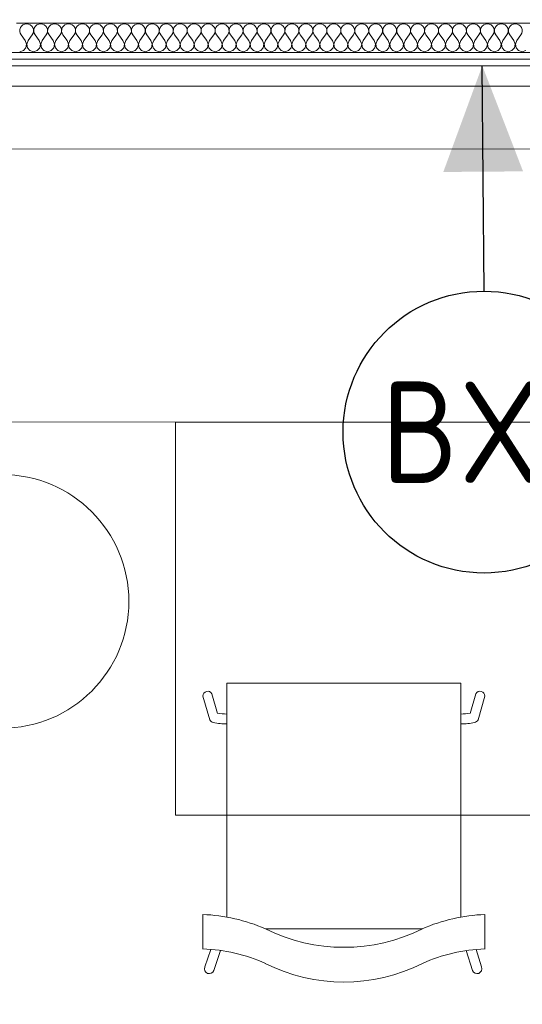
# Model space of a CAD drawing. Header units: millimetres. Extents: x -39149 to 267781, y -2340 to 58540.
# Tile 26 of 244: x 7243 to 8134, y 6185 to 7932. Entities that reach past the tile are written whole.
import ezdxf
from ezdxf.enums import TextEntityAlignment as Align

# ---------------------------------------------------------------- set-up
doc = ezdxf.new("R2010")
doc.units = ezdxf.units.MM
doc.header["$LTSCALE"] = 100
doc.header["$MEASUREMENT"] = 0
doc.linetypes.add('B0605', pattern=[141, 70, -35, 1, -35])
doc.linetypes.add('B0704', pattern=[150, 100, -50])
for name, color, linetype in [('00  Bestaande kolommen', 7, 'Continuous'), ('22 C Binnenwanden', 7, 'Continuous'), ('22 C Binnenwanden Doorsnede-arcering', 7, 'Continuous'), ('22 C Binnenwanden Laagscheidingslijnen', 7, 'Continuous'), ('45 Plafond', 7, 'Continuous'), ('82 Interieur', 7, 'Continuous'), ('A Stramien', 7, 'Continuous'), ('EL6311--_LICHT_BINNEN', 3, 'Continuous'), ('handhaven - AL$1A---_ALGEMEEN', 8, 'Continuous'), ('T Maatvoering 1_ 50', 7, 'Continuous')]:
    doc.layers.add(name, color=color, linetype=linetype)
doc.styles.add('BURO-018', font='isocp.shx', dxfattribs={"height": 180})
doc.styles.add('GENERATED_STYLE_3', font='swiss.ttf', dxfattribs={"width": 0.96})
doc.styles.get("Standard").update_dxf_attribs({"font": 'txt', "bigfont": 'BIGFONT.SHX'})

# ---------------------------------------------------------------- blocks, each defined once
blk = doc.blocks.new('Slab_152_7', base_point=(61.5, 11625))
at = {"layer": '45 Plafond', "color": 8, "linetype": 'Continuous', "lineweight": 0}
blk.add_lwpolyline([(61.5, 11625), (7161.5, 11625), (7161.5, 7850), (18261.5, 7850), (18261.5, 10250), (18050.2, 10250), (18050.2, 11625), (35849.9, 11625), (35849.9, 11400), (36099.9, 11400), (36099.9, 12175), (39053.2, 12175), (39053.2, 11445), (43211.5, 11445), (43211.5, 10132), (43211.5, 5466.1), (41411.5, 5466.1), (41411.5, 10199.6), (34211.5, 10199.6), (34211.5, 612.1, -0.138201), (61.5, 5162.9)], format="xyb", close=True, dxfattribs=at)
blk = doc.blocks.new('Slab_266_7', base_point=(7519.1, 6521))
at = {"layer": '82 Interieur', "color": 8, "linetype": 'Continuous', "lineweight": 0}
blk.add_lwpolyline([(7519.1, 6521), (7519.1, 7218), (8713.1, 7218), (8713.1, 6521)], close=True, dxfattribs=at)
blk = doc.blocks.new('*X802')
at = {"layer": '22 C Binnenwanden Doorsnede-arcering', "color": 8, "linetype": 'Continuous', "lineweight": 0}
for p, q in [((7243.1, 7914.7), (7242.9, 7911.3)), ((7244.2, 7917.9), (7243.1, 7914.7)), ((7246.1, 7920.7), (7244.2, 7917.9)), ((7248.7, 7922.9), (7246.1, 7920.7)), ((7251.9, 7924.3), (7248.7, 7922.9)), ((7255.2, 7924.8), (7251.9, 7924.3)), ((7258.6, 7924.3), (7255.2, 7924.8)), ((7261.7, 7922.9), (7258.6, 7924.3)), ((7264.4, 7920.7), (7261.7, 7922.9)), ((7266.3, 7917.9), (7264.4, 7920.7)), ((7267.4, 7914.7), (7266.3, 7917.9)), ((7267.6, 7911.3), (7267.4, 7914.7)), ((7267.8, 7914.7), (7267.7, 7911.3)), ((7268.9, 7917.9), (7267.8, 7914.7)), ((7270.9, 7920.7), (7268.9, 7917.9)), ((7273.5, 7922.9), (7270.9, 7920.7)), ((7276.6, 7924.3), (7273.5, 7922.9)), ((7280, 7924.8), (7276.6, 7924.3)), ((7283.4, 7924.3), (7280, 7924.8)), ((7286.5, 7922.9), (7283.4, 7924.3)), ((7289.1, 7920.7), (7286.5, 7922.9)), ((7291.1, 7917.9), (7289.1, 7920.7)), ((7292.2, 7914.7), (7291.1, 7917.9)), ((7292.3, 7911.3), (7292.2, 7914.7)), ((7292.6, 7914.7), (7292.4, 7911.3)), ((7293.7, 7917.9), (7292.6, 7914.7)), ((7295.6, 7920.7), (7293.7, 7917.9)), ((7298.3, 7922.9), (7295.6, 7920.7)), ((7301.4, 7924.3), (7298.3, 7922.9)), ((7304.8, 7924.8), (7301.4, 7924.3)), ((7308.1, 7924.3), (7304.8, 7924.8)), ((7311.3, 7922.9), (7308.1, 7924.3)), ((7313.9, 7920.7), (7311.3, 7922.9)), ((7315.8, 7917.9), (7313.9, 7920.7)), ((7316.9, 7914.7), (7315.8, 7917.9)), ((7317.1, 7911.3), (7316.9, 7914.7)), ((7317.4, 7914.7), (7317.2, 7911.3)), ((7318.4, 7917.9), (7317.4, 7914.7)), ((7320.4, 7920.7), (7318.4, 7917.9)), ((7323, 7922.9), (7320.4, 7920.7)), ((7326.1, 7924.3), (7323, 7922.9)), ((7329.5, 7924.8), (7326.1, 7924.3)), ((7332.9, 7924.3), (7329.5, 7924.8)), ((7336, 7922.9), (7332.9, 7924.3)), ((7338.7, 7920.7), (7336, 7922.9)), ((7340.6, 7917.9), (7338.7, 7920.7)), ((7341.7, 7914.7), (7340.6, 7917.9)), ((7341.9, 7911.3), (7341.7, 7914.7)), ((7342.1, 7914.7), (7342, 7911.3)), ((7343.2, 7917.9), (7342.1, 7914.7)), ((7345.1, 7920.7), (7343.2, 7917.9)), ((7347.8, 7922.9), (7345.1, 7920.7)), ((7350.9, 7924.3), (7347.8, 7922.9)), ((7354.3, 7924.8), (7350.9, 7924.3)), ((7357.7, 7924.3), (7354.3, 7924.8)), ((7360.8, 7922.9), (7357.7, 7924.3)), ((7363.4, 7920.7), (7360.8, 7922.9)), ((7365.4, 7917.9), (7363.4, 7920.7)), ((7366.5, 7914.7), (7365.4, 7917.9)), ((7366.6, 7911.3), (7366.5, 7914.7)), ((7366.9, 7914.7), (7366.7, 7911.3)), ((7368, 7917.9), (7366.9, 7914.7)), ((7369.9, 7920.7), (7368, 7917.9)), ((7372.5, 7922.9), (7369.9, 7920.7)), ((7375.7, 7924.3), (7372.5, 7922.9)), ((7379, 7924.8), (7375.7, 7924.3)), ((7382.4, 7924.3), (7379, 7924.8)), ((7385.6, 7922.9), (7382.4, 7924.3)), ((7388.2, 7920.7), (7385.6, 7922.9)), ((7390.1, 7917.9), (7388.2, 7920.7)), ((7391.2, 7914.7), (7390.1, 7917.9)), ((7391.4, 7911.3), (7391.2, 7914.7)), ((7391.6, 7914.7), (7391.5, 7911.3)), ((7392.7, 7917.9), (7391.6, 7914.7)), ((7394.7, 7920.7), (7392.7, 7917.9)), ((7397.3, 7922.9), (7394.7, 7920.7)), ((7400.4, 7924.3), (7397.3, 7922.9)), ((7403.8, 7924.8), (7400.4, 7924.3)), ((7407.2, 7924.3), (7403.8, 7924.8)), ((7410.3, 7922.9), (7407.2, 7924.3)), ((7412.9, 7920.7), (7410.3, 7922.9)), ((7414.9, 7917.9), (7412.9, 7920.7)), ((7416, 7914.7), (7414.9, 7917.9)), ((7416.1, 7911.3), (7416, 7914.7)), ((7416.4, 7914.7), (7416.2, 7911.3)), ((7417.5, 7917.9), (7416.4, 7914.7)), ((7419.4, 7920.7), (7417.5, 7917.9)), ((7422.1, 7922.9), (7419.4, 7920.7)), ((7425.2, 7924.3), (7422.1, 7922.9)), ((7428.6, 7924.8), (7425.2, 7924.3)), ((7432, 7924.3), (7428.6, 7924.8)), ((7435.1, 7922.9), (7432, 7924.3)), ((7437.7, 7920.7), (7435.1, 7922.9)), ((7439.6, 7917.9), (7437.7, 7920.7)), ((7440.7, 7914.7), (7439.6, 7917.9)), ((7440.9, 7911.3), (7440.7, 7914.7)), ((7441.2, 7914.7), (7441, 7911.3)), ((7442.3, 7917.9), (7441.2, 7914.7)), ((7444.2, 7920.7), (7442.3, 7917.9)), ((7446.8, 7922.9), (7444.2, 7920.7)), ((7450, 7924.3), (7446.8, 7922.9)), ((7453.3, 7924.8), (7450, 7924.3)), ((7456.7, 7924.3), (7453.3, 7924.8)), ((7459.8, 7922.9), (7456.7, 7924.3)), ((7462.5, 7920.7), (7459.8, 7922.9)), ((7464.4, 7917.9), (7462.5, 7920.7)), ((7465.5, 7914.7), (7464.4, 7917.9)), ((7465.7, 7911.3), (7465.5, 7914.7)), ((7465.9, 7914.7), (7465.8, 7911.3)), ((7467, 7917.9), (7465.9, 7914.7)), ((7469, 7920.7), (7467, 7917.9)), ((7471.6, 7922.9), (7469, 7920.7)), ((7474.7, 7924.3), (7471.6, 7922.9)), ((7478.1, 7924.8), (7474.7, 7924.3)), ((7481.5, 7924.3), (7478.1, 7924.8)), ((7484.6, 7922.9), (7481.5, 7924.3)), ((7487.2, 7920.7), (7484.6, 7922.9)), ((7489.2, 7917.9), (7487.2, 7920.7)), ((7490.3, 7914.7), (7489.2, 7917.9)), ((7490.4, 7911.3), (7490.3, 7914.7)), ((7490.7, 7914.7), (7490.5, 7911.3)), ((7491.8, 7917.9), (7490.7, 7914.7)), ((7493.7, 7920.7), (7491.8, 7917.9)), ((7496.3, 7922.9), (7493.7, 7920.7)), ((7499.5, 7924.3), (7496.3, 7922.9)), ((7502.9, 7924.8), (7499.5, 7924.3)), ((7506.2, 7924.3), (7502.9, 7924.8)), ((7509.4, 7922.9), (7506.2, 7924.3)), ((7512, 7920.7), (7509.4, 7922.9)), ((7513.9, 7917.9), (7512, 7920.7)), ((7515, 7914.7), (7513.9, 7917.9)), ((7515.2, 7911.3), (7515, 7914.7)), ((7515.5, 7914.7), (7515.3, 7911.3)), ((7516.5, 7917.9), (7515.5, 7914.7)), ((7518.5, 7920.7), (7516.5, 7917.9)), ((7521.1, 7922.9), (7518.5, 7920.7)), ((7524.2, 7924.3), (7521.1, 7922.9)), ((7527.6, 7924.8), (7524.2, 7924.3)), ((7531, 7924.3), (7527.6, 7924.8)), ((7534.1, 7922.9), (7531, 7924.3)), ((7536.8, 7920.7), (7534.1, 7922.9)), ((7538.7, 7917.9), (7536.8, 7920.7)), ((7539.8, 7914.7), (7538.7, 7917.9)), ((7539.9, 7911.3), (7539.8, 7914.7)), ((7540.2, 7914.7), (7540.1, 7911.3)), ((7541.3, 7917.9), (7540.2, 7914.7)), ((7543.2, 7920.7), (7541.3, 7917.9)), ((7545.9, 7922.9), (7543.2, 7920.7)), ((7549, 7924.3), (7545.9, 7922.9)), ((7552.4, 7924.8), (7549, 7924.3)), ((7555.8, 7924.3), (7552.4, 7924.8)), ((7558.9, 7922.9), (7555.8, 7924.3)), ((7561.5, 7920.7), (7558.9, 7922.9)), ((7563.5, 7917.9), (7561.5, 7920.7)), ((7564.5, 7914.7), (7563.5, 7917.9)), ((7564.7, 7911.3), (7564.5, 7914.7)), ((7565, 7914.7), (7564.8, 7911.3)), ((7566.1, 7917.9), (7565, 7914.7)), ((7568, 7920.7), (7566.1, 7917.9)), ((7570.6, 7922.9), (7568, 7920.7)), ((7573.8, 7924.3), (7570.6, 7922.9)), ((7577.1, 7924.8), (7573.8, 7924.3)), ((7580.5, 7924.3), (7577.1, 7924.8)), ((7583.7, 7922.9), (7580.5, 7924.3)), ((7586.3, 7920.7), (7583.7, 7922.9)), ((7588.2, 7917.9), (7586.3, 7920.7)), ((7589.3, 7914.7), (7588.2, 7917.9)), ((7589.5, 7911.3), (7589.3, 7914.7)), ((7589.7, 7914.7), (7589.6, 7911.3)), ((7590.8, 7917.9), (7589.7, 7914.7)), ((7592.8, 7920.7), (7590.8, 7917.9)), ((7595.4, 7922.9), (7592.8, 7920.7)), ((7598.5, 7924.3), (7595.4, 7922.9)), ((7601.9, 7924.8), (7598.5, 7924.3)), ((7605.3, 7924.3), (7601.9, 7924.8)), ((7608.4, 7922.9), (7605.3, 7924.3)), ((7611, 7920.7), (7608.4, 7922.9)), ((7613, 7917.9), (7611, 7920.7)), ((7614.1, 7914.7), (7613, 7917.9)), ((7614.2, 7911.3), (7614.1, 7914.7)), ((7614.5, 7914.7), (7614.3, 7911.3)), ((7615.6, 7917.9), (7614.5, 7914.7)), ((7617.5, 7920.7), (7615.6, 7917.9)), ((7620.2, 7922.9), (7617.5, 7920.7)), ((7623.3, 7924.3), (7620.2, 7922.9)), ((7626.7, 7924.8), (7623.3, 7924.3)), ((7630, 7924.3), (7626.7, 7924.8)), ((7633.2, 7922.9), (7630, 7924.3)), ((7635.8, 7920.7), (7633.2, 7922.9)), ((7637.7, 7917.9), (7635.8, 7920.7)), ((7638.8, 7914.7), (7637.7, 7917.9)), ((7639, 7911.3), (7638.8, 7914.7)), ((7639.3, 7914.7), (7639.1, 7911.3)), ((7640.4, 7917.9), (7639.3, 7914.7)), ((7642.3, 7920.7), (7640.4, 7917.9)), ((7644.9, 7922.9), (7642.3, 7920.7)), ((7648, 7924.3), (7644.9, 7922.9)), ((7651.4, 7924.8), (7648, 7924.3)), ((7654.8, 7924.3), (7651.4, 7924.8)), ((7657.9, 7922.9), (7654.8, 7924.3)), ((7660.6, 7920.7), (7657.9, 7922.9)), ((7662.5, 7917.9), (7660.6, 7920.7)), ((7663.6, 7914.7), (7662.5, 7917.9)), ((7663.8, 7911.3), (7663.6, 7914.7)), ((7664, 7914.7), (7663.9, 7911.3)), ((7665.1, 7917.9), (7664, 7914.7)), ((7667.1, 7920.7), (7665.1, 7917.9)), ((7669.7, 7922.9), (7667.1, 7920.7)), ((7672.8, 7924.3), (7669.7, 7922.9)), ((7676.2, 7924.8), (7672.8, 7924.3)), ((7679.6, 7924.3), (7676.2, 7924.8)), ((7682.7, 7922.9), (7679.6, 7924.3)), ((7685.3, 7920.7), (7682.7, 7922.9)), ((7687.3, 7917.9), (7685.3, 7920.7)), ((7688.4, 7914.7), (7687.3, 7917.9)), ((7688.5, 7911.3), (7688.4, 7914.7)), ((7688.8, 7914.7), (7688.6, 7911.3)), ((7689.9, 7917.9), (7688.8, 7914.7)), ((7691.8, 7920.7), (7689.9, 7917.9)), ((7694.4, 7922.9), (7691.8, 7920.7)), ((7697.6, 7924.3), (7694.4, 7922.9)), ((7701, 7924.8), (7697.6, 7924.3)), ((7704.3, 7924.3), (7701, 7924.8)), ((7707.5, 7922.9), (7704.3, 7924.3)), ((7710.1, 7920.7), (7707.5, 7922.9)), ((7712, 7917.9), (7710.1, 7920.7)), ((7713.1, 7914.7), (7712, 7917.9)), ((7713.3, 7911.3), (7713.1, 7914.7)), ((7713.5, 7914.7), (7713.4, 7911.3)), ((7714.6, 7917.9), (7713.5, 7914.7)), ((7716.6, 7920.7), (7714.6, 7917.9)), ((7719.2, 7922.9), (7716.6, 7920.7)), ((7722.3, 7924.3), (7719.2, 7922.9)), ((7725.7, 7924.8), (7722.3, 7924.3)), ((7729.1, 7924.3), (7725.7, 7924.8)), ((7732.2, 7922.9), (7729.1, 7924.3)), ((7734.9, 7920.7), (7732.2, 7922.9)), ((7736.8, 7917.9), (7734.9, 7920.7)), ((7737.9, 7914.7), (7736.8, 7917.9)), ((7738, 7911.3), (7737.9, 7914.7)), ((7738.3, 7914.7), (7738.1, 7911.3)), ((7739.4, 7917.9), (7738.3, 7914.7)), ((7741.3, 7920.7), (7739.4, 7917.9)), ((7744, 7922.9), (7741.3, 7920.7)), ((7747.1, 7924.3), (7744, 7922.9)), ((7750.5, 7924.8), (7747.1, 7924.3)), ((7753.9, 7924.3), (7750.5, 7924.8)), ((7757, 7922.9), (7753.9, 7924.3)), ((7759.6, 7920.7), (7757, 7922.9)), ((7761.6, 7917.9), (7759.6, 7920.7)), ((7762.6, 7914.7), (7761.6, 7917.9)), ((7762.8, 7911.3), (7762.6, 7914.7)), ((7763.1, 7914.7), (7762.9, 7911.3)), ((7764.2, 7917.9), (7763.1, 7914.7)), ((7766.1, 7920.7), (7764.2, 7917.9)), ((7768.7, 7922.9), (7766.1, 7920.7)), ((7771.9, 7924.3), (7768.7, 7922.9)), ((7775.2, 7924.8), (7771.9, 7924.3)), ((7778.6, 7924.3), (7775.2, 7924.8)), ((7781.7, 7922.9), (7778.6, 7924.3)), ((7784.4, 7920.7), (7781.7, 7922.9)), ((7786.3, 7917.9), (7784.4, 7920.7)), ((7787.4, 7914.7), (7786.3, 7917.9)), ((7787.6, 7911.3), (7787.4, 7914.7)), ((7787.8, 7914.7), (7787.7, 7911.3)), ((7788.9, 7917.9), (7787.8, 7914.7)), ((7790.9, 7920.7), (7788.9, 7917.9)), ((7793.5, 7922.9), (7790.9, 7920.7)), ((7796.6, 7924.3), (7793.5, 7922.9)), ((7800, 7924.8), (7796.6, 7924.3)), ((7803.4, 7924.3), (7800, 7924.8)), ((7806.5, 7922.9), (7803.4, 7924.3)), ((7809.1, 7920.7), (7806.5, 7922.9)), ((7811.1, 7917.9), (7809.1, 7920.7)), ((7812.2, 7914.7), (7811.1, 7917.9)), ((7812.3, 7911.3), (7812.2, 7914.7)), ((7812.6, 7914.7), (7812.4, 7911.3)), ((7813.7, 7917.9), (7812.6, 7914.7)), ((7815.6, 7920.7), (7813.7, 7917.9)), ((7818.3, 7922.9), (7815.6, 7920.7)), ((7821.4, 7924.3), (7818.3, 7922.9)), ((7824.8, 7924.8), (7821.4, 7924.3)), ((7828.1, 7924.3), (7824.8, 7924.8)), ((7831.3, 7922.9), (7828.1, 7924.3)), ((7833.9, 7920.7), (7831.3, 7922.9)), ((7835.8, 7917.9), (7833.9, 7920.7)), ((7836.9, 7914.7), (7835.8, 7917.9)), ((7837.1, 7911.3), (7836.9, 7914.7)), ((7837.4, 7914.7), (7837.2, 7911.3)), ((7838.4, 7917.9), (7837.4, 7914.7)), ((7840.4, 7920.7), (7838.4, 7917.9)), ((7843, 7922.9), (7840.4, 7920.7)), ((7846.1, 7924.3), (7843, 7922.9)), ((7849.5, 7924.8), (7846.1, 7924.3)), ((7852.9, 7924.3), (7849.5, 7924.8)), ((7856, 7922.9), (7852.9, 7924.3)), ((7858.7, 7920.7), (7856, 7922.9)), ((7860.6, 7917.9), (7858.7, 7920.7)), ((7861.7, 7914.7), (7860.6, 7917.9)), ((7861.9, 7911.3), (7861.7, 7914.7)), ((7862.1, 7914.7), (7862, 7911.3)), ((7863.2, 7917.9), (7862.1, 7914.7)), ((7865.1, 7920.7), (7863.2, 7917.9)), ((7867.8, 7922.9), (7865.1, 7920.7)), ((7870.9, 7924.3), (7867.8, 7922.9)), ((7874.3, 7924.8), (7870.9, 7924.3)), ((7877.7, 7924.3), (7874.3, 7924.8)), ((7880.8, 7922.9), (7877.7, 7924.3)), ((7883.4, 7920.7), (7880.8, 7922.9)), ((7885.4, 7917.9), (7883.4, 7920.7)), ((7886.5, 7914.7), (7885.4, 7917.9)), ((7886.6, 7911.3), (7886.5, 7914.7)), ((7886.9, 7914.7), (7886.7, 7911.3)), ((7888, 7917.9), (7886.9, 7914.7)), ((7889.9, 7920.7), (7888, 7917.9)), ((7892.5, 7922.9), (7889.9, 7920.7)), ((7895.7, 7924.3), (7892.5, 7922.9)), ((7899, 7924.8), (7895.7, 7924.3)), ((7902.4, 7924.3), (7899, 7924.8)), ((7905.6, 7922.9), (7902.4, 7924.3)), ((7908.2, 7920.7), (7905.6, 7922.9)), ((7910.1, 7917.9), (7908.2, 7920.7)), ((7911.2, 7914.7), (7910.1, 7917.9)), ((7911.4, 7911.3), (7911.2, 7914.7)), ((7911.6, 7914.7), (7911.5, 7911.3)), ((7912.7, 7917.9), (7911.6, 7914.7)), ((7914.7, 7920.7), (7912.7, 7917.9)), ((7917.3, 7922.9), (7914.7, 7920.7)), ((7920.4, 7924.3), (7917.3, 7922.9)), ((7923.8, 7924.8), (7920.4, 7924.3)), ((7927.2, 7924.3), (7923.8, 7924.8)), ((7930.3, 7922.9), (7927.2, 7924.3)), ((7932.9, 7920.7), (7930.3, 7922.9)), ((7934.9, 7917.9), (7932.9, 7920.7)), ((7936, 7914.7), (7934.9, 7917.9)), ((7936.1, 7911.3), (7936, 7914.7)), ((7936.4, 7914.7), (7936.2, 7911.3)), ((7937.5, 7917.9), (7936.4, 7914.7)), ((7939.4, 7920.7), (7937.5, 7917.9)), ((7942.1, 7922.9), (7939.4, 7920.7)), ((7945.2, 7924.3), (7942.1, 7922.9)), ((7948.6, 7924.8), (7945.2, 7924.3)), ((7952, 7924.3), (7948.6, 7924.8)), ((7955.1, 7922.9), (7952, 7924.3)), ((7957.7, 7920.7), (7955.1, 7922.9)), ((7959.6, 7917.9), (7957.7, 7920.7)), ((7960.7, 7914.7), (7959.6, 7917.9)), ((7960.9, 7911.3), (7960.7, 7914.7)), ((7961.2, 7914.7), (7961, 7911.3)), ((7962.3, 7917.9), (7961.2, 7914.7)), ((7964.2, 7920.7), (7962.3, 7917.9)), ((7966.8, 7922.9), (7964.2, 7920.7)), ((7970, 7924.3), (7966.8, 7922.9)), ((7973.3, 7924.8), (7970, 7924.3)), ((7976.7, 7924.3), (7973.3, 7924.8)), ((7979.8, 7922.9), (7976.7, 7924.3)), ((7982.5, 7920.7), (7979.8, 7922.9)), ((7984.4, 7917.9), (7982.5, 7920.7)), ((7985.5, 7914.7), (7984.4, 7917.9)), ((7985.7, 7911.3), (7985.5, 7914.7)), ((7985.9, 7914.7), (7985.8, 7911.3)), ((7987, 7917.9), (7985.9, 7914.7)), ((7989, 7920.7), (7987, 7917.9)), ((7991.6, 7922.9), (7989, 7920.7)), ((7994.7, 7924.3), (7991.6, 7922.9)), ((7998.1, 7924.8), (7994.7, 7924.3)), ((8001.5, 7924.3), (7998.1, 7924.8)), ((8004.6, 7922.9), (8001.5, 7924.3)), ((8007.2, 7920.7), (8004.6, 7922.9)), ((8009.2, 7917.9), (8007.2, 7920.7)), ((8010.3, 7914.7), (8009.2, 7917.9)), ((8010.4, 7911.3), (8010.3, 7914.7)), ((8010.7, 7914.7), (8010.5, 7911.3)), ((8011.8, 7917.9), (8010.7, 7914.7)), ((8013.7, 7920.7), (8011.8, 7917.9)), ((8016.3, 7922.9), (8013.7, 7920.7)), ((8019.5, 7924.3), (8016.3, 7922.9)), ((8022.9, 7924.8), (8019.5, 7924.3)), ((8026.2, 7924.3), (8022.9, 7924.8)), ((8029.4, 7922.9), (8026.2, 7924.3)), ((8032, 7920.7), (8029.4, 7922.9)), ((8033.9, 7917.9), (8032, 7920.7)), ((8035, 7914.7), (8033.9, 7917.9)), ((8035.2, 7911.3), (8035, 7914.7)), ((8035.5, 7914.7), (8035.3, 7911.3)), ((8036.5, 7917.9), (8035.5, 7914.7)), ((8038.5, 7920.7), (8036.5, 7917.9)), ((8041.1, 7922.9), (8038.5, 7920.7)), ((8044.2, 7924.3), (8041.1, 7922.9)), ((8047.6, 7924.8), (8044.2, 7924.3)), ((8051, 7924.3), (8047.6, 7924.8)), ((8054.1, 7922.9), (8051, 7924.3)), ((8056.8, 7920.7), (8054.1, 7922.9)), ((8058.7, 7917.9), (8056.8, 7920.7)), ((8059.8, 7914.7), (8058.7, 7917.9)), ((8059.9, 7911.3), (8059.8, 7914.7)), ((8060.2, 7914.7), (8060.1, 7911.3)), ((8061.3, 7917.9), (8060.2, 7914.7)), ((8063.2, 7920.7), (8061.3, 7917.9)), ((8065.9, 7922.9), (8063.2, 7920.7)), ((8069, 7924.3), (8065.9, 7922.9)), ((8072.4, 7924.8), (8069, 7924.3)), ((8075.8, 7924.3), (8072.4, 7924.8)), ((8078.9, 7922.9), (8075.8, 7924.3)), ((8081.5, 7920.7), (8078.9, 7922.9)), ((8083.5, 7917.9), (8081.5, 7920.7)), ((8084.5, 7914.7), (8083.5, 7917.9)), ((8084.7, 7911.3), (8084.5, 7914.7)), ((8085, 7914.7), (8084.8, 7911.3)), ((8086.1, 7917.9), (8085, 7914.7)), ((8088, 7920.7), (8086.1, 7917.9)), ((8090.6, 7922.9), (8088, 7920.7)), ((8093.8, 7924.3), (8090.6, 7922.9)), ((8097.1, 7924.8), (8093.8, 7924.3)), ((8100.5, 7924.3), (8097.1, 7924.8)), ((8103.7, 7922.9), (8100.5, 7924.3)), ((8106.3, 7920.7), (8103.7, 7922.9)), ((8108.2, 7917.9), (8106.3, 7920.7)), ((8109.3, 7914.7), (8108.2, 7917.9)), ((8109.5, 7911.3), (8109.3, 7914.7)), ((8109.7, 7914.7), (8109.6, 7911.3)), ((8110.8, 7917.9), (8109.7, 7914.7)), ((8112.8, 7920.7), (8110.8, 7917.9)), ((8115.4, 7922.9), (8112.8, 7920.7)), ((8118.5, 7924.3), (8115.4, 7922.9)), ((8121.9, 7924.8), (8118.5, 7924.3)), ((8125.3, 7924.3), (8121.9, 7924.8)), ((8128.4, 7922.9), (8125.3, 7924.3)), ((8131, 7920.7), (8128.4, 7922.9)), ((8133, 7917.9), (8131, 7920.7)), ((8134.1, 7914.7), (8133, 7917.9)), ((8134.2, 7911.3), (8134.1, 7914.7)), ((7242.9, 7911.3), (7243.7, 7907.9)), ((7243.7, 7907.9), (7245.3, 7905)), ((7252.8, 7895), (7245.3, 7905)), ((7257.7, 7895), (7265.1, 7905)), ((7265.1, 7905), (7266.8, 7907.9)), ((7266.8, 7907.9), (7267.6, 7911.3)), ((7267.7, 7911.3), (7268.4, 7907.9)), ((7268.4, 7907.9), (7270.1, 7905)), ((7277.5, 7895), (7270.1, 7905)), ((7282.5, 7895), (7289.9, 7905)), ((7289.9, 7905), (7291.6, 7907.9)), ((7291.6, 7907.9), (7292.3, 7911.3)), ((7292.4, 7911.3), (7293.2, 7907.9)), ((7293.2, 7907.9), (7294.9, 7905)), ((7302.3, 7895), (7294.9, 7905)), ((7307.2, 7895), (7314.7, 7905)), ((7314.7, 7905), (7316.3, 7907.9)), ((7316.3, 7907.9), (7317.1, 7911.3)), ((7317.2, 7911.3), (7318, 7907.9)), ((7318, 7907.9), (7319.6, 7905)), ((7327, 7895), (7319.6, 7905)), ((7332, 7895), (7339.4, 7905)), ((7339.4, 7905), (7341.1, 7907.9)), ((7341.1, 7907.9), (7341.9, 7911.3)), ((7342, 7911.3), (7342.7, 7907.9)), ((7342.7, 7907.9), (7344.4, 7905)), ((7351.8, 7895), (7344.4, 7905)), ((7356.8, 7895), (7364.2, 7905)), ((7364.2, 7905), (7365.8, 7907.9)), ((7365.8, 7907.9), (7366.6, 7911.3)), ((7366.7, 7911.3), (7367.5, 7907.9)), ((7367.5, 7907.9), (7369.1, 7905)), ((7376.6, 7895), (7369.1, 7905)), ((7381.5, 7895), (7389, 7905)), ((7389, 7905), (7390.6, 7907.9)), ((7390.6, 7907.9), (7391.4, 7911.3)), ((7391.5, 7911.3), (7392.3, 7907.9)), ((7392.3, 7907.9), (7393.9, 7905)), ((7401.3, 7895), (7393.9, 7905)), ((7406.3, 7895), (7413.7, 7905)), ((7413.7, 7905), (7415.4, 7907.9)), ((7415.4, 7907.9), (7416.1, 7911.3)), ((7416.2, 7911.3), (7417, 7907.9)), ((7417, 7907.9), (7418.7, 7905)), ((7426.1, 7895), (7418.7, 7905)), ((7431, 7895), (7438.5, 7905)), ((7438.5, 7905), (7440.1, 7907.9)), ((7440.1, 7907.9), (7440.9, 7911.3)), ((7441, 7911.3), (7441.8, 7907.9)), ((7441.8, 7907.9), (7443.4, 7905)), ((7450.9, 7895), (7443.4, 7905)), ((7455.8, 7895), (7463.2, 7905)), ((7463.2, 7905), (7464.9, 7907.9)), ((7464.9, 7907.9), (7465.7, 7911.3)), ((7465.8, 7911.3), (7466.5, 7907.9)), ((7466.5, 7907.9), (7468.2, 7905)), ((7475.6, 7895), (7468.2, 7905)), ((7480.6, 7895), (7488, 7905)), ((7488, 7905), (7489.7, 7907.9)), ((7489.7, 7907.9), (7490.4, 7911.3)), ((7490.5, 7911.3), (7491.3, 7907.9)), ((7491.3, 7907.9), (7493, 7905)), ((7500.4, 7895), (7493, 7905)), ((7505.3, 7895), (7512.8, 7905)), ((7512.8, 7905), (7514.4, 7907.9)), ((7514.4, 7907.9), (7515.2, 7911.3)), ((7515.3, 7911.3), (7516.1, 7907.9)), ((7516.1, 7907.9), (7517.7, 7905)), ((7525.1, 7895), (7517.7, 7905)), ((7530.1, 7895), (7537.5, 7905)), ((7537.5, 7905), (7539.2, 7907.9)), ((7539.2, 7907.9), (7539.9, 7911.3)), ((7540.1, 7911.3), (7540.8, 7907.9)), ((7540.8, 7907.9), (7542.5, 7905)), ((7549.9, 7895), (7542.5, 7905)), ((7554.9, 7895), (7562.3, 7905)), ((7562.3, 7905), (7563.9, 7907.9)), ((7563.9, 7907.9), (7564.7, 7911.3)), ((7564.8, 7911.3), (7565.6, 7907.9)), ((7565.6, 7907.9), (7567.2, 7905)), ((7574.7, 7895), (7567.2, 7905)), ((7579.6, 7895), (7587, 7905)), ((7587, 7905), (7588.7, 7907.9)), ((7588.7, 7907.9), (7589.5, 7911.3)), ((7589.6, 7911.3), (7590.3, 7907.9)), ((7590.3, 7907.9), (7592, 7905)), ((7599.4, 7895), (7592, 7905)), ((7604.4, 7895), (7611.8, 7905)), ((7611.8, 7905), (7613.5, 7907.9)), ((7613.5, 7907.9), (7614.2, 7911.3)), ((7614.3, 7911.3), (7615.1, 7907.9)), ((7615.1, 7907.9), (7616.8, 7905)), ((7624.2, 7895), (7616.8, 7905)), ((7629.1, 7895), (7636.6, 7905)), ((7636.6, 7905), (7638.2, 7907.9)), ((7638.2, 7907.9), (7639, 7911.3)), ((7639.1, 7911.3), (7639.9, 7907.9)), ((7639.9, 7907.9), (7641.5, 7905)), ((7649, 7895), (7641.5, 7905)), ((7653.9, 7895), (7661.3, 7905)), ((7661.3, 7905), (7663, 7907.9)), ((7663, 7907.9), (7663.8, 7911.3)), ((7663.9, 7911.3), (7664.6, 7907.9)), ((7664.6, 7907.9), (7666.3, 7905)), ((7673.7, 7895), (7666.3, 7905)), ((7678.7, 7895), (7686.1, 7905)), ((7686.1, 7905), (7687.7, 7907.9)), ((7687.7, 7907.9), (7688.5, 7911.3)), ((7688.6, 7911.3), (7689.4, 7907.9)), ((7689.4, 7907.9), (7691, 7905)), ((7698.5, 7895), (7691, 7905)), ((7703.4, 7895), (7710.9, 7905)), ((7710.9, 7905), (7712.5, 7907.9)), ((7712.5, 7907.9), (7713.3, 7911.3)), ((7713.4, 7911.3), (7714.2, 7907.9)), ((7714.2, 7907.9), (7715.8, 7905)), ((7723.2, 7895), (7715.8, 7905)), ((7728.2, 7895), (7735.6, 7905)), ((7735.6, 7905), (7737.3, 7907.9)), ((7737.3, 7907.9), (7738, 7911.3)), ((7738.1, 7911.3), (7738.9, 7907.9)), ((7738.9, 7907.9), (7740.6, 7905)), ((7748, 7895), (7740.6, 7905)), ((7753, 7895), (7760.4, 7905)), ((7760.4, 7905), (7762, 7907.9)), ((7762, 7907.9), (7762.8, 7911.3)), ((7762.9, 7911.3), (7763.7, 7907.9)), ((7763.7, 7907.9), (7765.3, 7905)), ((7772.8, 7895), (7765.3, 7905)), ((7777.7, 7895), (7785.1, 7905)), ((7785.1, 7905), (7786.8, 7907.9)), ((7786.8, 7907.9), (7787.6, 7911.3)), ((7787.7, 7911.3), (7788.4, 7907.9)), ((7788.4, 7907.9), (7790.1, 7905)), ((7797.5, 7895), (7790.1, 7905)), ((7802.5, 7895), (7809.9, 7905)), ((7809.9, 7905), (7811.6, 7907.9)), ((7811.6, 7907.9), (7812.3, 7911.3)), ((7812.4, 7911.3), (7813.2, 7907.9)), ((7813.2, 7907.9), (7814.9, 7905)), ((7822.3, 7895), (7814.9, 7905)), ((7827.2, 7895), (7834.7, 7905)), ((7834.7, 7905), (7836.3, 7907.9)), ((7836.3, 7907.9), (7837.1, 7911.3)), ((7837.2, 7911.3), (7838, 7907.9)), ((7838, 7907.9), (7839.6, 7905)), ((7847, 7895), (7839.6, 7905)), ((7852, 7895), (7859.4, 7905)), ((7859.4, 7905), (7861.1, 7907.9)), ((7861.1, 7907.9), (7861.9, 7911.3)), ((7862, 7911.3), (7862.7, 7907.9)), ((7862.7, 7907.9), (7864.4, 7905)), ((7871.8, 7895), (7864.4, 7905)), ((7876.8, 7895), (7884.2, 7905)), ((7884.2, 7905), (7885.8, 7907.9)), ((7885.8, 7907.9), (7886.6, 7911.3)), ((7886.7, 7911.3), (7887.5, 7907.9)), ((7887.5, 7907.9), (7889.1, 7905)), ((7896.6, 7895), (7889.1, 7905)), ((7901.5, 7895), (7909, 7905)), ((7909, 7905), (7910.6, 7907.9)), ((7910.6, 7907.9), (7911.4, 7911.3)), ((7911.5, 7911.3), (7912.3, 7907.9)), ((7912.3, 7907.9), (7913.9, 7905)), ((7921.3, 7895), (7913.9, 7905)), ((7926.3, 7895), (7933.7, 7905)), ((7933.7, 7905), (7935.4, 7907.9)), ((7935.4, 7907.9), (7936.1, 7911.3)), ((7936.2, 7911.3), (7937, 7907.9)), ((7937, 7907.9), (7938.7, 7905)), ((7946.1, 7895), (7938.7, 7905)), ((7951, 7895), (7958.5, 7905)), ((7958.5, 7905), (7960.1, 7907.9)), ((7960.1, 7907.9), (7960.9, 7911.3)), ((7961, 7911.3), (7961.8, 7907.9)), ((7961.8, 7907.9), (7963.4, 7905)), ((7970.9, 7895), (7963.4, 7905)), ((7975.8, 7895), (7983.2, 7905)), ((7983.2, 7905), (7984.9, 7907.9)), ((7984.9, 7907.9), (7985.7, 7911.3)), ((7985.8, 7911.3), (7986.5, 7907.9)), ((7986.5, 7907.9), (7988.2, 7905)), ((7995.6, 7895), (7988.2, 7905)), ((8000.6, 7895), (8008, 7905)), ((8008, 7905), (8009.7, 7907.9)), ((8009.7, 7907.9), (8010.4, 7911.3)), ((8010.5, 7911.3), (8011.3, 7907.9)), ((8011.3, 7907.9), (8013, 7905)), ((8020.4, 7895), (8013, 7905)), ((8025.3, 7895), (8032.8, 7905)), ((8032.8, 7905), (8034.4, 7907.9)), ((8034.4, 7907.9), (8035.2, 7911.3)), ((8035.3, 7911.3), (8036.1, 7907.9)), ((8036.1, 7907.9), (8037.7, 7905)), ((8045.1, 7895), (8037.7, 7905)), ((8050.1, 7895), (8057.5, 7905)), ((8057.5, 7905), (8059.2, 7907.9)), ((8059.2, 7907.9), (8059.9, 7911.3)), ((8060.1, 7911.3), (8060.8, 7907.9)), ((8060.8, 7907.9), (8062.5, 7905)), ((8069.9, 7895), (8062.5, 7905)), ((8074.9, 7895), (8082.3, 7905)), ((8082.3, 7905), (8083.9, 7907.9)), ((8083.9, 7907.9), (8084.7, 7911.3)), ((8084.8, 7911.3), (8085.6, 7907.9)), ((8085.6, 7907.9), (8087.2, 7905)), ((8094.7, 7895), (8087.2, 7905)), ((8099.6, 7895), (8107, 7905)), ((8107, 7905), (8108.7, 7907.9)), ((8108.7, 7907.9), (8109.5, 7911.3)), ((8109.6, 7911.3), (8110.3, 7907.9)), ((8110.3, 7907.9), (8112, 7905)), ((8119.4, 7895), (8112, 7905)), ((8124.4, 7895), (8131.8, 7905)), ((8131.8, 7905), (8133.5, 7907.9)), ((8133.5, 7907.9), (8134.2, 7911.3)), ((7249.4, 7877.1), (7253.9, 7882.1)), ((7255.2, 7888.7), (7252.8, 7895)), ((7253.9, 7882.1), (7255.2, 7888.7)), ((7257.7, 7895), (7255.3, 7888.7)), ((7255.3, 7888.7), (7256.5, 7882.1)), ((7256.5, 7882.1), (7261.1, 7877.1)), ((7274.1, 7877.1), (7278.7, 7882.1)), ((7279.9, 7888.7), (7277.5, 7895)), ((7278.7, 7882.1), (7279.9, 7888.7)), ((7282.5, 7895), (7280.1, 7888.7)), ((7280.1, 7888.7), (7281.3, 7882.1)), ((7281.3, 7882.1), (7285.9, 7877.1)), ((7298.9, 7877.1), (7303.5, 7882.1)), ((7304.7, 7888.7), (7302.3, 7895)), ((7303.5, 7882.1), (7304.7, 7888.7)), ((7307.2, 7895), (7304.8, 7888.7)), ((7304.8, 7888.7), (7306.1, 7882.1)), ((7306.1, 7882.1), (7310.6, 7877.1)), ((7323.7, 7877.1), (7328.2, 7882.1)), ((7329.5, 7888.7), (7327, 7895)), ((7328.2, 7882.1), (7329.5, 7888.7)), ((7332, 7895), (7329.6, 7888.7)), ((7329.6, 7888.7), (7330.8, 7882.1)), ((7330.8, 7882.1), (7335.4, 7877.1)), ((7348.4, 7877.1), (7353, 7882.1)), ((7354.2, 7888.7), (7351.8, 7895)), ((7353, 7882.1), (7354.2, 7888.7)), ((7356.8, 7895), (7354.3, 7888.7)), ((7354.3, 7888.7), (7355.6, 7882.1)), ((7355.6, 7882.1), (7360.2, 7877.1)), ((7373.2, 7877.1), (7377.7, 7882.1)), ((7379, 7888.7), (7376.6, 7895)), ((7377.7, 7882.1), (7379, 7888.7)), ((7381.5, 7895), (7379.1, 7888.7)), ((7379.1, 7888.7), (7380.4, 7882.1)), ((7380.4, 7882.1), (7384.9, 7877.1)), ((7397.9, 7877.1), (7402.5, 7882.1)), ((7403.8, 7888.7), (7401.3, 7895)), ((7402.5, 7882.1), (7403.8, 7888.7)), ((7406.3, 7895), (7403.9, 7888.7)), ((7403.9, 7888.7), (7405.1, 7882.1)), ((7405.1, 7882.1), (7409.7, 7877.1)), ((7422.7, 7877.1), (7427.3, 7882.1)), ((7428.5, 7888.7), (7426.1, 7895)), ((7427.3, 7882.1), (7428.5, 7888.7)), ((7431, 7895), (7428.6, 7888.7)), ((7428.6, 7888.7), (7429.9, 7882.1)), ((7429.9, 7882.1), (7434.4, 7877.1)), ((7447.5, 7877.1), (7452, 7882.1)), ((7453.3, 7888.7), (7450.9, 7895)), ((7452, 7882.1), (7453.3, 7888.7)), ((7455.8, 7895), (7453.4, 7888.7)), ((7453.4, 7888.7), (7454.6, 7882.1)), ((7454.6, 7882.1), (7459.2, 7877.1)), ((7472.2, 7877.1), (7476.8, 7882.1)), ((7478, 7888.7), (7475.6, 7895)), ((7476.8, 7882.1), (7478, 7888.7)), ((7480.6, 7895), (7478.1, 7888.7)), ((7478.1, 7888.7), (7479.4, 7882.1)), ((7479.4, 7882.1), (7484, 7877.1)), ((7497, 7877.1), (7501.6, 7882.1)), ((7502.8, 7888.7), (7500.4, 7895)), ((7501.6, 7882.1), (7502.8, 7888.7)), ((7505.3, 7895), (7502.9, 7888.7)), ((7502.9, 7888.7), (7504.2, 7882.1)), ((7504.2, 7882.1), (7508.7, 7877.1)), ((7521.7, 7877.1), (7526.3, 7882.1)), ((7527.6, 7888.7), (7525.1, 7895)), ((7526.3, 7882.1), (7527.6, 7888.7)), ((7530.1, 7895), (7527.7, 7888.7)), ((7527.7, 7888.7), (7528.9, 7882.1)), ((7528.9, 7882.1), (7533.5, 7877.1)), ((7546.5, 7877.1), (7551.1, 7882.1)), ((7552.3, 7888.7), (7549.9, 7895)), ((7551.1, 7882.1), (7552.3, 7888.7)), ((7554.9, 7895), (7552.4, 7888.7)), ((7552.4, 7888.7), (7553.7, 7882.1)), ((7553.7, 7882.1), (7558.3, 7877.1)), ((7571.3, 7877.1), (7575.8, 7882.1)), ((7577.1, 7888.7), (7574.7, 7895)), ((7575.8, 7882.1), (7577.1, 7888.7)), ((7579.6, 7895), (7577.2, 7888.7)), ((7577.2, 7888.7), (7578.4, 7882.1)), ((7578.4, 7882.1), (7583, 7877.1)), ((7596, 7877.1), (7600.6, 7882.1)), ((7601.9, 7888.7), (7599.4, 7895)), ((7600.6, 7882.1), (7601.9, 7888.7)), ((7604.4, 7895), (7602, 7888.7)), ((7602, 7888.7), (7603.2, 7882.1)), ((7603.2, 7882.1), (7607.8, 7877.1)), ((7620.8, 7877.1), (7625.4, 7882.1)), ((7626.6, 7888.7), (7624.2, 7895)), ((7625.4, 7882.1), (7626.6, 7888.7)), ((7629.1, 7895), (7626.7, 7888.7)), ((7626.7, 7888.7), (7628, 7882.1)), ((7628, 7882.1), (7632.5, 7877.1)), ((7645.6, 7877.1), (7650.1, 7882.1)), ((7651.4, 7888.7), (7649, 7895)), ((7650.1, 7882.1), (7651.4, 7888.7)), ((7653.9, 7895), (7651.5, 7888.7)), ((7651.5, 7888.7), (7652.7, 7882.1)), ((7652.7, 7882.1), (7657.3, 7877.1)), ((7670.3, 7877.1), (7674.9, 7882.1)), ((7676.1, 7888.7), (7673.7, 7895)), ((7674.9, 7882.1), (7676.1, 7888.7)), ((7678.7, 7895), (7676.2, 7888.7)), ((7676.2, 7888.7), (7677.5, 7882.1)), ((7677.5, 7882.1), (7682.1, 7877.1)), ((7695.1, 7877.1), (7699.6, 7882.1)), ((7700.9, 7888.7), (7698.5, 7895)), ((7699.6, 7882.1), (7700.9, 7888.7)), ((7703.4, 7895), (7701, 7888.7)), ((7701, 7888.7), (7702.3, 7882.1)), ((7702.3, 7882.1), (7706.8, 7877.1)), ((7719.8, 7877.1), (7724.4, 7882.1)), ((7725.7, 7888.7), (7723.2, 7895)), ((7724.4, 7882.1), (7725.7, 7888.7)), ((7728.2, 7895), (7725.8, 7888.7)), ((7725.8, 7888.7), (7727, 7882.1)), ((7727, 7882.1), (7731.6, 7877.1)), ((7744.6, 7877.1), (7749.2, 7882.1)), ((7750.4, 7888.7), (7748, 7895)), ((7749.2, 7882.1), (7750.4, 7888.7)), ((7753, 7895), (7750.5, 7888.7)), ((7750.5, 7888.7), (7751.8, 7882.1)), ((7751.8, 7882.1), (7756.3, 7877.1)), ((7769.4, 7877.1), (7773.9, 7882.1)), ((7775.2, 7888.7), (7772.8, 7895)), ((7773.9, 7882.1), (7775.2, 7888.7)), ((7777.7, 7895), (7775.3, 7888.7)), ((7775.3, 7888.7), (7776.5, 7882.1)), ((7776.5, 7882.1), (7781.1, 7877.1)), ((7794.1, 7877.1), (7798.7, 7882.1)), ((7799.9, 7888.7), (7797.5, 7895)), ((7798.7, 7882.1), (7799.9, 7888.7)), ((7802.5, 7895), (7800.1, 7888.7)), ((7800.1, 7888.7), (7801.3, 7882.1)), ((7801.3, 7882.1), (7805.9, 7877.1)), ((7818.9, 7877.1), (7823.5, 7882.1)), ((7824.7, 7888.7), (7822.3, 7895)), ((7823.5, 7882.1), (7824.7, 7888.7)), ((7827.2, 7895), (7824.8, 7888.7)), ((7824.8, 7888.7), (7826.1, 7882.1)), ((7826.1, 7882.1), (7830.6, 7877.1)), ((7843.7, 7877.1), (7848.2, 7882.1)), ((7849.5, 7888.7), (7847, 7895)), ((7848.2, 7882.1), (7849.5, 7888.7)), ((7852, 7895), (7849.6, 7888.7)), ((7849.6, 7888.7), (7850.8, 7882.1)), ((7850.8, 7882.1), (7855.4, 7877.1)), ((7868.4, 7877.1), (7873, 7882.1)), ((7874.2, 7888.7), (7871.8, 7895)), ((7873, 7882.1), (7874.2, 7888.7)), ((7876.8, 7895), (7874.3, 7888.7)), ((7874.3, 7888.7), (7875.6, 7882.1)), ((7875.6, 7882.1), (7880.2, 7877.1)), ((7893.2, 7877.1), (7897.7, 7882.1)), ((7899, 7888.7), (7896.6, 7895)), ((7897.7, 7882.1), (7899, 7888.7)), ((7901.5, 7895), (7899.1, 7888.7)), ((7899.1, 7888.7), (7900.4, 7882.1)), ((7900.4, 7882.1), (7904.9, 7877.1)), ((7917.9, 7877.1), (7922.5, 7882.1)), ((7923.8, 7888.7), (7921.3, 7895)), ((7922.5, 7882.1), (7923.8, 7888.7)), ((7926.3, 7895), (7923.9, 7888.7)), ((7923.9, 7888.7), (7925.1, 7882.1)), ((7925.1, 7882.1), (7929.7, 7877.1)), ((7942.7, 7877.1), (7947.3, 7882.1)), ((7948.5, 7888.7), (7946.1, 7895)), ((7947.3, 7882.1), (7948.5, 7888.7)), ((7951, 7895), (7948.6, 7888.7)), ((7948.6, 7888.7), (7949.9, 7882.1)), ((7949.9, 7882.1), (7954.4, 7877.1)), ((7967.5, 7877.1), (7972, 7882.1)), ((7973.3, 7888.7), (7970.9, 7895)), ((7972, 7882.1), (7973.3, 7888.7)), ((7975.8, 7895), (7973.4, 7888.7)), ((7973.4, 7888.7), (7974.6, 7882.1)), ((7974.6, 7882.1), (7979.2, 7877.1)), ((7992.2, 7877.1), (7996.8, 7882.1)), ((7998, 7888.7), (7995.6, 7895)), ((7996.8, 7882.1), (7998, 7888.7)), ((8000.6, 7895), (7998.1, 7888.7)), ((7998.1, 7888.7), (7999.4, 7882.1)), ((7999.4, 7882.1), (8004, 7877.1)), ((8017, 7877.1), (8021.6, 7882.1)), ((8022.8, 7888.7), (8020.4, 7895)), ((8021.6, 7882.1), (8022.8, 7888.7)), ((8025.3, 7895), (8022.9, 7888.7)), ((8022.9, 7888.7), (8024.2, 7882.1)), ((8024.2, 7882.1), (8028.7, 7877.1)), ((8041.7, 7877.1), (8046.3, 7882.1)), ((8047.6, 7888.7), (8045.1, 7895)), ((8046.3, 7882.1), (8047.6, 7888.7)), ((8050.1, 7895), (8047.7, 7888.7)), ((8047.7, 7888.7), (8048.9, 7882.1)), ((8048.9, 7882.1), (8053.5, 7877.1)), ((8066.5, 7877.1), (8071.1, 7882.1)), ((8072.3, 7888.7), (8069.9, 7895)), ((8071.1, 7882.1), (8072.3, 7888.7)), ((8074.9, 7895), (8072.4, 7888.7)), ((8072.4, 7888.7), (8073.7, 7882.1)), ((8073.7, 7882.1), (8078.3, 7877.1)), ((8091.3, 7877.1), (8095.8, 7882.1)), ((8097.1, 7888.7), (8094.7, 7895)), ((8095.8, 7882.1), (8097.1, 7888.7)), ((8099.6, 7895), (8097.2, 7888.7)), ((8097.2, 7888.7), (8098.4, 7882.1)), ((8098.4, 7882.1), (8103, 7877.1)), ((8116, 7877.1), (8120.6, 7882.1)), ((8121.9, 7888.7), (8119.4, 7895)), ((8120.6, 7882.1), (8121.9, 7888.7)), ((8124.4, 7895), (8122, 7888.7)), ((8122, 7888.7), (8123.2, 7882.1)), ((8123.2, 7882.1), (8127.8, 7877.1)), ((7242.9, 7875.2), (7249.4, 7877.1)), ((7261.1, 7877.1), (7267.6, 7875.2)), ((7267.6, 7875.2), (7274.1, 7877.1)), ((7285.9, 7877.1), (7292.4, 7875.2)), ((7292.4, 7875.2), (7298.9, 7877.1)), ((7310.6, 7877.1), (7317.1, 7875.2)), ((7317.1, 7875.2), (7323.7, 7877.1)), ((7335.4, 7877.1), (7341.9, 7875.2)), ((7341.9, 7875.2), (7348.4, 7877.1)), ((7360.2, 7877.1), (7366.7, 7875.2)), ((7366.7, 7875.2), (7373.2, 7877.1)), ((7384.9, 7877.1), (7391.4, 7875.2)), ((7391.4, 7875.2), (7397.9, 7877.1)), ((7409.7, 7877.1), (7416.2, 7875.2)), ((7416.2, 7875.2), (7422.7, 7877.1)), ((7434.4, 7877.1), (7441, 7875.2)), ((7441, 7875.2), (7447.5, 7877.1)), ((7459.2, 7877.1), (7465.7, 7875.2)), ((7465.7, 7875.2), (7472.2, 7877.1)), ((7484, 7877.1), (7490.5, 7875.2)), ((7490.5, 7875.2), (7497, 7877.1)), ((7508.7, 7877.1), (7515.2, 7875.2)), ((7515.2, 7875.2), (7521.7, 7877.1)), ((7533.5, 7877.1), (7540, 7875.2)), ((7540, 7875.2), (7546.5, 7877.1)), ((7558.3, 7877.1), (7564.8, 7875.2)), ((7564.8, 7875.2), (7571.3, 7877.1)), ((7583, 7877.1), (7589.5, 7875.2)), ((7589.5, 7875.2), (7596, 7877.1)), ((7607.8, 7877.1), (7614.3, 7875.2)), ((7614.3, 7875.2), (7620.8, 7877.1)), ((7632.5, 7877.1), (7639, 7875.2)), ((7639, 7875.2), (7645.6, 7877.1)), ((7657.3, 7877.1), (7663.8, 7875.2)), ((7663.8, 7875.2), (7670.3, 7877.1)), ((7682.1, 7877.1), (7688.6, 7875.2)), ((7688.6, 7875.2), (7695.1, 7877.1)), ((7706.8, 7877.1), (7713.3, 7875.2)), ((7713.3, 7875.2), (7719.8, 7877.1)), ((7731.6, 7877.1), (7738.1, 7875.2)), ((7738.1, 7875.2), (7744.6, 7877.1)), ((7756.3, 7877.1), (7762.9, 7875.2)), ((7762.9, 7875.2), (7769.4, 7877.1)), ((7781.1, 7877.1), (7787.6, 7875.2)), ((7787.6, 7875.2), (7794.1, 7877.1)), ((7805.9, 7877.1), (7812.4, 7875.2)), ((7812.4, 7875.2), (7818.9, 7877.1)), ((7830.6, 7877.1), (7837.1, 7875.2)), ((7837.1, 7875.2), (7843.7, 7877.1)), ((7855.4, 7877.1), (7861.9, 7875.2)), ((7861.9, 7875.2), (7868.4, 7877.1)), ((7880.2, 7877.1), (7886.7, 7875.2)), ((7886.7, 7875.2), (7893.2, 7877.1)), ((7904.9, 7877.1), (7911.4, 7875.2)), ((7911.4, 7875.2), (7917.9, 7877.1)), ((7929.7, 7877.1), (7936.2, 7875.2)), ((7936.2, 7875.2), (7942.7, 7877.1)), ((7954.4, 7877.1), (7961, 7875.2)), ((7961, 7875.2), (7967.5, 7877.1)), ((7979.2, 7877.1), (7985.7, 7875.2)), ((7985.7, 7875.2), (7992.2, 7877.1)), ((8004, 7877.1), (8010.5, 7875.2)), ((8010.5, 7875.2), (8017, 7877.1)), ((8028.7, 7877.1), (8035.2, 7875.2)), ((8035.2, 7875.2), (8041.7, 7877.1)), ((8053.5, 7877.1), (8060, 7875.2)), ((8060, 7875.2), (8066.5, 7877.1)), ((8078.3, 7877.1), (8084.8, 7875.2)), ((8084.8, 7875.2), (8091.3, 7877.1)), ((8103, 7877.1), (8109.5, 7875.2)), ((8109.5, 7875.2), (8116, 7877.1)), ((8127.8, 7877.1), (8134.3, 7875.2)), ((8134.3, 7875.2), (8140.8, 7877.1))]:
    blk.add_line(p, q, dxfattribs=at)
blk = doc.blocks.new('Wall_283_7', base_point=(9861.5, 7850))
at = {"layer": '22 C Binnenwanden', "color": 8, "linetype": 'Continuous', "lineweight": 0}
blk.add_line((7161.5, 7850), (9861.5, 7850), dxfattribs=at)
at = {"layer": '22 C Binnenwanden Laagscheidingslijnen', "color": 8, "linetype": 'Continuous', "lineweight": 0}
for p, q in [((9861.5, 7926), (7237.5, 7926)), ((7173.5, 7862), (9861.5, 7862)), ((7185.5, 7874), (9861.5, 7874))]:
    blk.add_line(p, q, dxfattribs=at)
at = {"layer": '22 C Binnenwanden', "color": 1, "lineweight": 0}
blk.add_blockref('*X802', (0, 0), dxfattribs=at)
blk = doc.blocks.new('Designstoel 01 14_3')
at = {"layer": '82 Interieur', "color": 8, "linetype": 'Continuous', "lineweight": 0}
for p, q in [((19.2, 509.8), (31.3, 474.5)), ((478.2, 509.8), (467, 474.7)), ((3.2, 503.7), (13.9, 472.5)), ((494.2, 503.7), (484.3, 472.7)), ((0, 471.8), (0, 410.5)), ((500, 410.6), (500, 471.8)), ((500, 464.1), (500, 464.3)), ((389.3, 435.8), (110.7, 435.8)), ((42.6, 0), (42.6, 415.2)), ((457.4, 0), (457.4, 415.4)), ((0, 23.3), (12, 65.4)), ((15.8, 18.9), (25.9, 53.7)), ((484.2, 18.9), (474.1, 53.7)), ((500, 23.3), (488, 65.4)), ((42.6, 0), (457.4, 0))]:
    blk.add_line(p, q, dxfattribs=at)
for centre, major_axis, start_param, end_param in [((249.9, 195.5), (0, 335), 5.835813, 6.730557), ((11.2, 506.7), (0, 8.85), 5.076276, 8.193435), ((486.1, 506.7), (0, 8.85), 4.369189, 7.494685), ((-8.8, 784.5), (0, 312.9), 3.170884, 3.550536), ((508.8, 784.5), (0, 312.9), 2.732649, 3.112301), ((250, 133.8), (0, 335), 5.835813, 6.730557), ((-12.3, 743.3), (0, 333), 3.180079, 3.53591), ((512.1, 743.3), (0, 333), 2.747276, 3.103106), ((20.6, 60.1), (0, 10.3), 0.233758, 1.038623), ((43.2, -71.9), (0, 144.4), 0.004417, 0.180199), ((456.8, -71.9), (0, 144.4), 6.102986, 6.278768), ((479.4, 60.1), (0, 10.3), 5.244562, 6.049427), ((43.8, -89.3), (0, 144.2), 0.00887, 0.129685), ((456.2, -89.3), (0, 144.2), 6.153501, 6.274315), ((8.5, 23.4), (0, 8.84), 1.582652, 4.18597), ((491.5, 23.4), (0, 8.84), 2.097216, 4.700533)]:
    blk.add_ellipse(centre, major_axis=major_axis, ratio=0.961461, start_param=start_param, end_param=end_param, dxfattribs=at)
blk = doc.blocks.new('Column_26_7', base_point=(7211.5, 6900))
at = {"layer": '00  Bestaande kolommen', "color": 8, "linetype": 'Continuous', "lineweight": 0}
blk.add_circle((7211.5, 6900), 225, dxfattribs=at)
blk = doc.blocks.new('Standard grid marker_8')
at = {"layer": 'A Stramien', "color": 8, "linetype": 'B0605', "lineweight": 0}
blk.add_line((4000, 0), (54000, 0), dxfattribs=at)
at = {"layer": 'A Stramien', "color": 4, "lineweight": 0, "style": 'GENERATED_STYLE_3'}
blk.add_attdef('AC_MARKERTEXT_1', text='', height=100, dxfattribs=at).set_placement((-158.9, -80), align=Align.BOTTOM_LEFT)
blk = doc.blocks.new('LICHTRICHTING')
at = {"color": 0, "linetype": 'Continuous'}
blk.add_line((-0.013, 0.024), (2.815, 2.853), dxfattribs=at)
blk.add_solid([(2.815, 2.853), (0.987, 2.024), (1.987, 1.024)], dxfattribs=at)
at = {"color": 0, "linetype": 'Continuous', "style": 'BURO-018', "flags": 1}
blk.add_attdef('POWERCODE', text='', height=1.8, dxfattribs=at).set_placement((13, 3.5), align=Align.MIDDLE)
for tag in ['ARTICLECODE', 'SWITCHCODE', 'SUBCIRCUIT', 'CIRCUIT', 'PANEL']:
    blk.add_attdef(tag, (0, 0), '', height=0.2)
blk = doc.blocks.new('1115B3A')
at = {"layer": 'handhaven - AL$1A---_ALGEMEEN', "color": 0, "linetype": 'Continuous'}
blk.add_circle((0, 0), 2.5, dxfattribs=at)
at = {"layer": 'handhaven - AL$1A---_ALGEMEEN', "color": 0, "linetype": 'Continuous', "style": 'BURO-018'}
for tag, p in [('CIRCUIT', (0, 5)), ('PANEL', (0, 5)), ('SUBCIRCUIT', (4.5, 5)), ('LIGHTFIXTURECODE', (0, 0)), ('SWITCHCODE', (4.5, -1))]:
    blk.add_attdef(tag, text='', height=1.8, dxfattribs=at).set_placement(p, align=Align.MIDDLE)

msp = doc.modelspace()

# ---------------------------------------------------------------- linework, layer by layer
at = {"layer": '82 Interieur', "color": 8, "linetype": 'Continuous', "lineweight": 0}
for p, q in [((7011.5, 7702.8), (18263.2, 7700)), ((18261.5, 7220), (6529.5, 7218))]:
    msp.add_line(p, q, dxfattribs=at)
at = {"layer": 'T Maatvoering 1_ 50', "color": 8, "linetype": 'B0704', "lineweight": 0}
msp.add_line((7116.6, 7814), (18294.8, 7814), dxfattribs=at)

# ---------------------------------------------------------------- block references
at = {"layer": '00  Bestaande kolommen', "color": 3, "lineweight": 0}
msp.add_blockref('Column_26_7', (7211.5, 6900), dxfattribs=at)
at = {"layer": '22 C Binnenwanden', "color": 1, "lineweight": 0}
msp.add_blockref('Wall_283_7', (9861.5, 7850), dxfattribs=at)
at = {"layer": '45 Plafond', "color": 252, "linetype": 'Continuous', "lineweight": 0}
msp.add_blockref('Slab_152_7', (61.5, 11625), dxfattribs=at)
at = {"layer": '82 Interieur', "color": 30, "linetype": 'Continuous', "lineweight": 0}
msp.add_blockref('Slab_266_7', (7519.1, 6521), dxfattribs=at)
at = {"layer": '82 Interieur', "color": 30, "linetype": 'Continuous', "lineweight": 0, "xscale": -1, "zscale": 1000, "rotation": 180}
msp.add_blockref('Designstoel 01 14_3', (7567.9, 6755.1), dxfattribs=at)
at = {"layer": 'A Stramien', "color": 1, "linetype": 'Continuous', "lineweight": 0, "zscale": 1000}
msp.add_blockref('Standard grid marker_8', (-5988.5, 6900), dxfattribs=at)
at = {"layer": 'EL6311--_LICHT_BINNEN', "linetype": 'Continuous', "xscale": 100, "yscale": 100, "zscale": 100, "rotation": 45.44880523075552}
msp.add_blockref('LICHTRICHTING', (8069.2, 7449.5), dxfattribs=at)
at = {"layer": 'EL6311--_LICHT_BINNEN', "linetype": 'Continuous'}
ref = msp.add_blockref('1115B3A', (8066.5, 7200.3), dxfattribs=dict(at, xscale=100, yscale=100, zscale=100))
ref.add_attrib('CIRCUIT', '1A', dxfattribs={"layer": '0', "color": 3, "linetype": 'ByBlock', "height": 180, "style": 'BURO-018'}).set_placement((8548.2, 6806.9), align=Align.MIDDLE)
ref.add_attrib('LIGHTFIXTURECODE', 'BX1', dxfattribs={"layer": '0', "color": 3, "linetype": 'ByBlock', "height": 180, "style": 'BURO-018'}).set_placement((8066.5, 7200.3), align=Align.MIDDLE)
ref.add_attrib('SUBCIRCUIT', 'BR-1-8', dxfattribs={"layer": '0', "color": 3, "linetype": 'ByBlock', "height": 180, "style": 'BURO-018'}).set_placement((8646.5, 7517.2), align=Align.MIDDLE)

doc.saveas('drawing.dxf')
